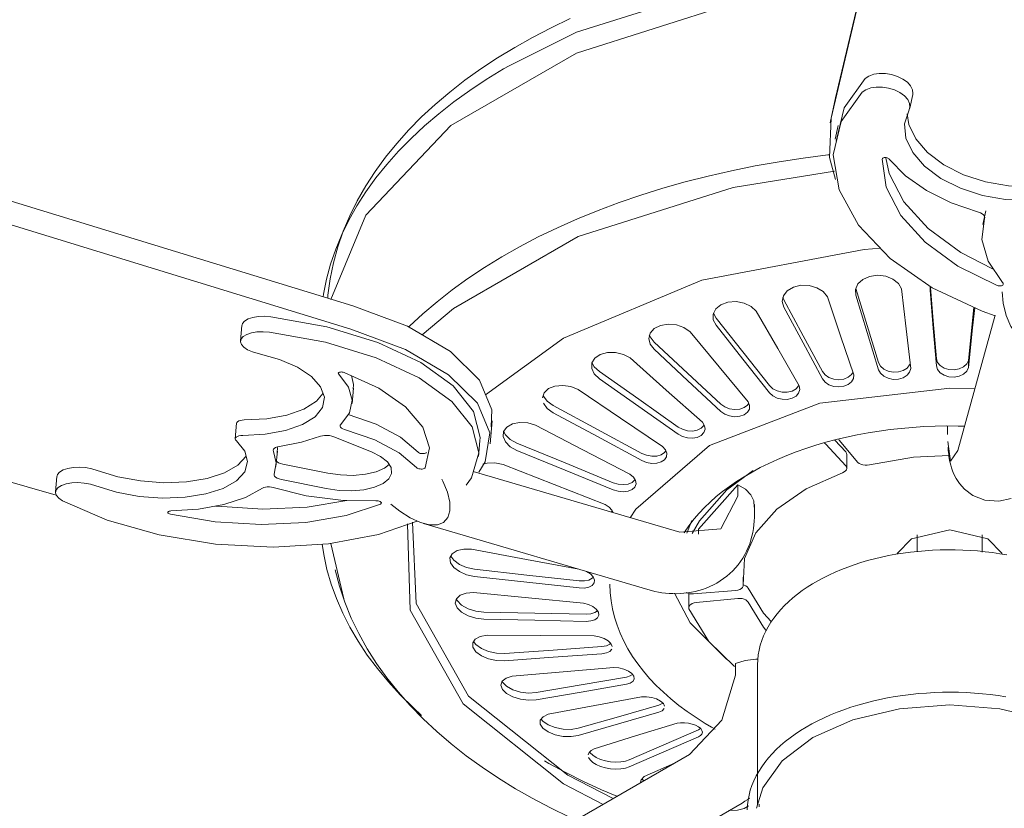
# Model space of a CAD drawing. Header units: millimetres. Extents: x 5734 to 11018, y -2931 to 7544.
# Tile 3 of 17: x 8014 to 8242, y -2612 to -2429. Entities that reach past the tile are written whole.
import ezdxf

# ---------------------------------------------------------------- set-up
doc = ezdxf.new("R2010")
doc.units = ezdxf.units.MM
doc.layers.add('E-LITE-EQPM', color=7, linetype='Continuous', lineweight=20)

# ---------------------------------------------------------------- blocks, each defined once
blk = doc.blocks.new('33710 - 33710 ALOHA Brown ceiling fan-522277-00 Isometrico PDF')
at = {"layer": 'E-LITE-EQPM', "color": 251, "lineweight": 9, "true_color": 0x636466}
for p, q in [((2371.63, -2447.5), (2431.63, -2191.27)), ((2430.61, -2196), (2370.6, -2452.23)), ((1867.61, -2375.32), (2259.95, -2495.67)), ((2259.48, -2501.03), (1867.13, -2380.68)), ((1805.78, -2430.75), (2191.34, -2539.44)), ((2370.6, -2452.23), (2371.63, -2447.5)), ((2371.37, -2448.58), (2371.63, -2447.5)), ((2388.78, -2449.92), (2389.47, -2446.77)), ((2371.37, -2448.56), (2370.34, -2453.29)), ((2372.21, -2453.92), (2371.52, -2457.08)), ((2406.39, -2473.66), (2405.7, -2476.82)), ((2393.46, -2492), (2393.52, -2491.18)), ((2359.66, -2494.27), (2359.4, -2493.64)), ((2343.98, -2498.48), (2343.36, -2497.35)), ((2399.89, -2529.14), (2408.49, -2497.79)), ((2234.29, -2500.21), (2233.98, -2503.78)), ((2402.38, -2509.95), (2402.38, -2508.29)), ((2259.76, -2518.25), (2260.07, -2514.67)), ((2233.08, -2522.82), (2232.77, -2526.4)), ((2291.7, -2527.6), (2292.17, -2522.24)), ((2397.54, -2523.42), (2397.54, -2525.45)), ((2264.24, -2529.44), (2255.56, -2525.93)), ((2289.04, -2530.49), (2289.36, -2526.92)), ((2369.34, -2527.7), (2369.08, -2527.47)), ((2373.95, -2532.71), (2369.34, -2527.7)), ((2371.44, -2526.72), (2373.95, -2529.45)), ((2372.33, -2526.52), (2372.48, -2526.77)), ((2372.48, -2526.77), (2376.8, -2531.87)), ((2242.17, -2532.83), (2242.49, -2529.25)), ((2242.51, -2528.41), (2242.44, -2529.64)), ((2374.19, -2533.27), (2374.19, -2530)), ((2243.73, -2532.27), (2254.13, -2534.37)), ((2287.82, -2533.99), (2335.62, -2548.05)), ((2191.48, -2535.15), (2191.16, -2538.72)), ((2253.81, -2537.95), (2243.42, -2535.84)), ((2348.99, -2537.04), (2339.91, -2547.33)), ((2348.99, -2539.73), (2348.99, -2537.04)), ((2352.84, -2544.34), (2352.84, -2541.66)), ((2319.98, -2543.06), (2319.72, -2543.37)), ((2276.29, -2546.05), (2328.2, -2561.32)), ((2337.22, -2548.23), (2338.35, -2545.36)), ((2339.91, -2547.33), (2339.91, -2548.53)), ((2257.88, -2563.46), (2254.84, -2550.63)), ((2390.52, -2548.63), (2390.52, -2552.56)), ((2405.51, -2552.65), (2405.51, -2548.63)), ((2406.85, -2549.58), (2410.14, -2552.94)), ((2350.27, -2560.37), (2350.27, -2558.43)), ((2338.78, -2562.33), (2348.51, -2561.54)), ((2337.65, -2562.23), (2337.65, -2562.22)), ((2337.65, -2562.23), (2337.65, -2565.5)), ((2349.01, -2563.36), (2339.33, -2564.34)), ((2348.43, -2581.1), (2348.43, -2578.41)), ((2353.58, -2578.71), (2353.58, -2611.02)), ((2340.36, -2593.47), (2339.87, -2593.75)), ((2343.78, -2593.63), (2342.88, -2593.13)), ((2298.7, -2622.06), (2337.83, -2599.47)), ((2327.37, -2604.59), (2334.35, -2601.47)), ((2320.17, -2609.68), (2309.67, -2604.27)), ((2317.82, -2611.04), (2308.68, -2606.26)), ((2308.15, -2634.89), (2350, -2610.73)), ((2353.93, -2611.02), (2353.93, -2611.59))]:
    blk.add_line(p, q, dxfattribs=at)
for points in [[(2254.13, -2493.88, 0), (2254.18, -2493.15, 0), (2254.69, -2489.4, 0), (2255.45, -2485.69, 0), (2256.47, -2482.01, 0), (2257.74, -2478.38, 0), (2259.24, -2474.81, 0), (2260.98, -2471.31, 0), (2262.94, -2467.87, 0), (2265.12, -2464.52, 0), (2267.5, -2461.24, 0), (2270.1, -2458.05, 0), (2272.89, -2454.94, 0), (2275.87, -2451.93, 0), (2279.03, -2449.01, 0), (2282.37, -2446.18, 0), (2285.89, -2443.44, 0), (2289.57, -2440.81, 0), (2293.41, -2438.27, 0), (2297.4, -2435.84, 0), (2301.54, -2433.51, 0), (2305.82, -2431.29, 0), (2310.24, -2429.18, 0)], [(2296.11, -2440.07, 0), (2311.65, -2432.3, 0), (2347.65, -2420.95, 0), (2378.81, -2416.44, 0)], [(2254.86, -2494.18, 0), (2262.99, -2474.66, 0), (2282.65, -2453.88, 0), (2311.65, -2437.13, 0), (2347.65, -2425.78, 0), (2377.65, -2421.37, 0)], [(2311.51, -2432.37, 0), (2311.71, -2432.28, 0)], [(2253.11, -2493.57, 0), (2253.19, -2492.97, 0), (2253.89, -2489.47, 0), (2254.82, -2485.99, 0), (2256, -2482.55, 0), (2257.41, -2479.14, 0), (2259.05, -2475.79, 0), (2260.91, -2472.48, 0), (2262.99, -2469.23, 0), (2265.29, -2466.05, 0), (2267.8, -2462.93, 0), (2270.51, -2459.88, 0), (2273.43, -2456.9, 0), (2276.54, -2454, 0), (2279.84, -2451.19, 0), (2283.32, -2448.45, 0), (2286.98, -2445.81, 0), (2290.81, -2443.26, 0), (2294.81, -2440.81, 0), (2296.11, -2440.07, 0)], [(2371.77, -2457.51, 0), (2373.59, -2449.82, 0), (2378.49, -2443.06, 0)], [(2378.49, -2443.06, 0), (2379.33, -2442.47, 0), (2380.43, -2442.05, 0), (2381.72, -2441.85, 0), (2383.13, -2441.86, 0), (2384.57, -2442.09, 0), (2385.95, -2442.53, 0), (2387.2, -2443.15, 0), (2388.23, -2443.9, 0), (2388.98, -2444.75, 0), (2389.42, -2445.65, 0), (2389.51, -2446.53, 0), (2389.47, -2446.76, 0)], [(2377.8, -2446.21, 0), (2378.64, -2445.62, 0), (2379.74, -2445.21, 0), (2381.04, -2445, 0), (2382.45, -2445.02, 0), (2383.88, -2445.25, 0), (2385.27, -2445.68, 0), (2386.51, -2446.3, 0), (2387.54, -2447.05, 0), (2388.3, -2447.91, 0), (2388.73, -2448.8, 0), (2388.82, -2449.69, 0), (2388.56, -2450.51, 0)], [(2377.8, -2446.21, 0), (2372.9, -2452.98, 0), (2371.08, -2460.67, 0), (2372.45, -2468.83, 0), (2376.92, -2477, 0), (2384.23, -2484.7, 0), (2393.96, -2491.46, 0), (2405.53, -2496.91, 0), (2408.55, -2497.99, 0)], [(2388.56, -2450.51, 0), (2387.57, -2453.56, 0), (2387.88, -2456.84, 0), (2389.45, -2460.16, 0), (2392.2, -2463.32, 0), (2395.97, -2466.14, 0), (2400.53, -2468.45, 0), (2405.63, -2470.12, 0), (2410.95, -2471.05, 0), (2416.18, -2471.18, 0), (2421.03, -2470.51, 0), (2425.21, -2469.07, 0)], [(2370.6, -2452.23, 0), (2370.17, -2461.35, 0), (2371.57, -2466.41, 0)], [(2388.21, -2451.19, 0), (2388.56, -2453.69, 0), (2390.14, -2457.01, 0), (2392.89, -2460.17, 0), (2396.66, -2462.99, 0), (2401.22, -2465.3, 0), (2406.31, -2466.97, 0), (2411.63, -2467.89, 0), (2416.87, -2468.03, 0), (2421.72, -2467.35, 0), (2425.89, -2465.92, 0)], [(2272.88, -2500.55, 0), (2273.05, -2500.37, 0), (2276.14, -2497.49, 0), (2279.43, -2494.69, 0), (2282.9, -2491.96, 0), (2286.55, -2489.33, 0), (2290.38, -2486.78, 0), (2294.38, -2484.33, 0), (2298.53, -2481.97, 0), (2302.85, -2479.71, 0), (2307.32, -2477.56, 0), (2311.92, -2475.51, 0), (2316.67, -2473.57, 0), (2321.54, -2471.74, 0), (2326.53, -2470.03, 0), (2331.63, -2468.44, 0), (2336.84, -2466.96, 0), (2342.14, -2465.61, 0), (2347.53, -2464.38, 0), (2353, -2463.27, 0), (2358.54, -2462.3, 0), (2364.14, -2461.45, 0), (2369.8, -2460.73, 0), (2370.2, -2460.69, 0)], [(2382.42, -2461.7, 0), (2382.46, -2461.57, 0), (2382.55, -2461.46, 0), (2382.69, -2461.38, 0), (2382.87, -2461.32, 0), (2383.08, -2461.3, 0), (2383.3, -2461.32, 0), (2383.52, -2461.37, 0), (2383.72, -2461.46, 0), (2383.9, -2461.57, 0), (2384.03, -2461.69, 0)], [(2408.98, -2490.93, 0), (2399.91, -2486.43, 0), (2392.34, -2480.93, 0), (2386.72, -2474.74, 0), (2383.35, -2468.21, 0), (2382.42, -2461.7, 0)], [(2383.21, -2461.37, 0), (2384.03, -2465.05, 0), (2387.4, -2471.59, 0), (2393.03, -2477.78, 0), (2400.59, -2483.28, 0), (2407.92, -2487.05, 0)], [(2384.03, -2461.69, 0), (2387.8, -2465.55, 0), (2392.65, -2468.98, 0), (2398.37, -2471.83, 0), (2404.68, -2473.97, 0)], [(2275.95, -2502.38, 0), (2283.2, -2496.24, 0), (2312.07, -2479.57, 0), (2347.9, -2468.28, 0), (2371.35, -2464.5, 0)], [(2404.68, -2473.97, 0), (2405.12, -2474.13, 0), (2405.51, -2474.35, 0), (2405.82, -2474.61, 0), (2406.03, -2474.89, 0), (2406.11, -2475.19, 0), (2406.08, -2475.47, 0)], [(2410.24, -2490.22, 0), (2406.9, -2485.3, 0), (2405.48, -2480.28, 0), (2406.08, -2475.47, 0)], [(2290.66, -2516.23, 0), (2308.68, -2503.1, 0), (2340.66, -2489.69, 0), (2378.25, -2482.64, 0), (2382.08, -2482.32, 0)], [(2376.29, -2493.2, 0), (2376.21, -2491.85, 0), (2376.76, -2490.58, 0), (2377.9, -2489.53, 0), (2379.49, -2488.83, 0), (2381.33, -2488.58, 0), (2383.2, -2488.79, 0), (2384.87, -2489.45, 0), (2386.13, -2490.48, 0), (2386.84, -2491.73, 0)], [(2359.66, -2495.93, 0), (2359.29, -2494.61, 0), (2359.55, -2493.3, 0), (2360.44, -2492.16, 0), (2361.85, -2491.32, 0), (2363.61, -2490.9, 0), (2365.5, -2490.95, 0), (2367.28, -2491.45, 0), (2368.74, -2492.35, 0), (2369.71, -2493.53, 0)], [(2394.95, -2507.9, 0), (2394.21, -2499.12, 0), (2393.55, -2491.41, 0)], [(2410.24, -2490.22, 0), (2410.35, -2490.38, 0), (2410.39, -2490.54, 0), (2410.37, -2490.69, 0), (2410.29, -2490.83, 0), (2410.15, -2490.94, 0), (2409.96, -2491.01, 0), (2409.73, -2491.05, 0), (2409.48, -2491.05, 0), (2409.22, -2491.01, 0), (2408.98, -2490.93, 0)], [(2369.71, -2493.53, 0), (2372.76, -2502.56, 0), (2375.81, -2511.58, 0)], [(2381.56, -2510.45, 0), (2378.93, -2501.82, 0), (2376.29, -2493.2, 0)], [(2381.56, -2508.79, 0), (2378.93, -2500.16, 0), (2376.32, -2491.61, 0)], [(2386.84, -2491.73, 0), (2387.92, -2500.95, 0), (2388.99, -2510.16, 0)], [(2394.95, -2509.56, 0), (2394.21, -2500.78, 0), (2393.46, -2492, 0)], [(2427.73, -2498.93, 0), (2427.45, -2499.39, 0), (2425.74, -2501.65, 0), (2423.8, -2503.38, 0), (2421.7, -2504.52, 0), (2419.54, -2505, 0), (2417.42, -2504.8, 0), (2415.43, -2503.94, 0), (2413.66, -2502.46, 0), (2412.18, -2500.41, 0), (2411.07, -2497.89, 0), (2410.37, -2495.01, 0), (2410.12, -2492.43, 0)], [(2259.95, -2495.67, 0), (2272.59, -2500.38, 0), (2282.58, -2506.23, 0), (2289.24, -2512.82, 0), (2292.12, -2519.7, 0), (2291.94, -2523.69, 0)], [(2343.98, -2500.14, 0), (2343.32, -2498.86, 0), (2343.29, -2497.54, 0), (2343.91, -2496.33, 0), (2345.1, -2495.38, 0), (2346.73, -2494.8, 0), (2348.59, -2494.68, 0), (2350.44, -2495.02, 0), (2352.07, -2495.77, 0), (2353.28, -2496.85, 0)], [(2368.58, -2510.88, 0), (2364.12, -2502.58, 0), (2359.66, -2494.27, 0)], [(2368.58, -2512.54, 0), (2364.12, -2504.24, 0), (2359.66, -2495.93, 0)], [(2403.63, -2496.01, 0), (2403.32, -2499.07, 0), (2402.38, -2508.29, 0)], [(2403.79, -2496.09, 0), (2403.32, -2500.73, 0), (2402.38, -2509.95, 0)], [(2234.29, -2500.38, 0), (2234.43, -2499.74, 0), (2234.92, -2499.17, 0), (2235.73, -2498.69, 0), (2236.81, -2498.33, 0), (2238.09, -2498.11, 0), (2239.51, -2498.05, 0), (2240.96, -2498.16, 0)], [(2240.96, -2498.16, 0), (2253.9, -2500.51, 0), (2265.7, -2504.11, 0), (2275.65, -2508.77, 0), (2283.18, -2514.2, 0), (2287.85, -2520.09, 0), (2289.4, -2526.09, 0), (2289.35, -2526.91, 0)], [(2353.28, -2496.85, 0), (2358.23, -2505.52, 0), (2363.19, -2514.18, 0)], [(2329.63, -2505.71, 0), (2328.71, -2504.51, 0), (2328.39, -2503.2, 0), (2328.72, -2501.95, 0), (2329.67, -2500.9, 0), (2331.12, -2500.18, 0), (2332.91, -2499.89, 0), (2334.79, -2500.06, 0), (2336.54, -2500.66, 0), (2337.96, -2501.63, 0)], [(2356.32, -2514.12, 0), (2350.15, -2506.3, 0), (2343.98, -2498.48, 0)], [(2356.32, -2515.78, 0), (2350.15, -2507.96, 0), (2343.98, -2500.14, 0)], [(2240.65, -2501.73, 0), (2239.19, -2501.63, 0), (2237.78, -2501.69, 0), (2236.49, -2501.9, 0), (2235.42, -2502.26, 0), (2234.61, -2502.74, 0), (2234.12, -2503.32, 0), (2233.98, -2503.95, 0), (2234.19, -2504.61, 0), (2234.75, -2505.25, 0), (2235.62, -2505.83, 0), (2236.75, -2506.32, 0), (2238.06, -2506.69, 0)], [(2286.18, -2537.18, 0), (2287.4, -2535.43, 0), (2289.08, -2529.67, 0), (2287.54, -2523.66, 0), (2282.87, -2517.77, 0), (2275.33, -2512.34, 0), (2265.38, -2507.69, 0), (2253.59, -2504.08, 0), (2240.65, -2501.73, 0)], [(2289.11, -2534.12, 0), (2290.54, -2531.76, 0), (2291.64, -2525.06, 0), (2288.77, -2518.18, 0), (2282.11, -2511.59, 0), (2272.12, -2505.74, 0), (2259.48, -2501.03, 0)], [(2329.63, -2504.05, 0), (2328.71, -2502.85, 0), (2328.53, -2502.41, 0)], [(2337.96, -2501.63, 0), (2344.69, -2509.76, 0), (2351.42, -2517.89, 0)], [(2345.09, -2518.43, 0), (2337.36, -2511.24, 0), (2329.63, -2504.05, 0)], [(2238.06, -2506.69, 0), (2242.95, -2508.05, 0), (2247.13, -2509.86, 0), (2250.38, -2512.01, 0), (2252.5, -2514.37, 0), (2253.37, -2516.8, 0), (2252.92, -2519.16, 0), (2251.2, -2521.31, 0), (2248.31, -2523.13, 0), (2244.4, -2524.51, 0), (2239.71, -2525.36, 0), (2234.52, -2525.65, 0)], [(2316.97, -2512.51, 0), (2315.8, -2511.4, 0), (2315.2, -2510.14, 0), (2315.24, -2508.87, 0), (2315.92, -2507.75, 0), (2317.17, -2506.91, 0), (2318.83, -2506.46, 0), (2320.69, -2506.46, 0), (2322.53, -2506.9, 0), (2324.12, -2507.72, 0)], [(2345.09, -2520.09, 0), (2337.36, -2512.9, 0), (2329.63, -2505.71, 0)], [(2316.97, -2510.85, 0), (2315.8, -2509.74, 0), (2315.27, -2508.74, 0)], [(2324.12, -2507.72, 0), (2332.46, -2515.17, 0), (2340.81, -2522.61, 0)], [(2388.89, -2508.98, 0), (2388.74, -2509.34, 0), (2388.14, -2510.07, 0), (2387.25, -2510.63, 0), (2386.14, -2510.95, 0), (2384.94, -2511, 0), (2383.77, -2510.77, 0), (2382.76, -2510.28, 0), (2382, -2509.6, 0), (2381.56, -2508.79, 0)], [(2402.38, -2508.29, 0), (2401.96, -2509.1, 0), (2401.21, -2509.77, 0), (2400.2, -2510.24, 0), (2399.03, -2510.46, 0), (2397.83, -2510.39, 0), (2396.72, -2510.06, 0), (2395.82, -2509.49, 0), (2395.21, -2508.74, 0), (2394.95, -2507.9, 0)], [(2402.38, -2509.95, 0), (2401.96, -2510.76, 0), (2401.21, -2511.43, 0), (2400.2, -2511.9, 0), (2399.03, -2512.12, 0), (2397.83, -2512.05, 0), (2396.72, -2511.72, 0), (2395.82, -2511.15, 0), (2395.21, -2510.4, 0), (2394.95, -2509.56, 0)], [(2257.94, -2511.07, 0), (2257.74, -2511.01, 0), (2257.52, -2510.97, 0), (2257.29, -2510.96, 0), (2257.08, -2510.98, 0), (2256.89, -2511.02, 0), (2256.74, -2511.08, 0), (2256.64, -2511.17, 0), (2256.59, -2511.26, 0), (2256.61, -2511.36, 0), (2256.68, -2511.46, 0)], [(2256.68, -2511.46, 0), (2258.93, -2514.44, 0), (2259.78, -2517.47, 0), (2259.17, -2520.4, 0), (2257.14, -2523.11, 0)], [(2257.94, -2511.07, 0), (2265.99, -2514.73, 0), (2272.17, -2519.03, 0), (2276.14, -2523.7, 0), (2277.66, -2528.5, 0), (2276.66, -2533.14, 0)], [(2259.65, -2511.78, 0), (2260.09, -2513.89, 0), (2260.04, -2514.94, 0)], [(2335.17, -2523.7, 0), (2326.07, -2517.28, 0), (2316.97, -2510.85, 0)], [(2375.66, -2511.02, 0), (2375.32, -2511.56, 0), (2374.56, -2512.19, 0), (2373.54, -2512.61, 0), (2372.37, -2512.76, 0), (2371.18, -2512.64, 0), (2370.08, -2512.25, 0), (2369.18, -2511.64, 0), (2368.58, -2510.88, 0)], [(2375.81, -2511.58, 0), (2375.75, -2512.43, 0), (2375.32, -2513.22, 0), (2374.56, -2513.85, 0), (2373.54, -2514.27, 0), (2372.37, -2514.42, 0), (2371.18, -2514.29, 0), (2370.08, -2513.91, 0), (2369.18, -2513.3, 0), (2368.58, -2512.54, 0)], [(2388.99, -2510.16, 0), (2388.74, -2511, 0), (2388.14, -2511.73, 0), (2387.25, -2512.29, 0), (2386.14, -2512.61, 0), (2384.94, -2512.66, 0), (2383.77, -2512.42, 0), (2382.76, -2511.94, 0), (2382, -2511.26, 0), (2381.56, -2510.45, 0)], [(2303.81, -2516.93, 0), (2304.2, -2515.75, 0), (2305.21, -2514.81, 0), (2306.71, -2514.22, 0), (2308.51, -2514.05, 0), (2310.38, -2514.32, 0), (2312.1, -2515, 0)], [(2335.17, -2525.36, 0), (2326.07, -2518.94, 0), (2316.97, -2512.51, 0)], [(2363.06, -2514.18, 0), (2362.46, -2514.88, 0), (2361.55, -2515.38, 0), (2360.44, -2515.64, 0), (2359.24, -2515.62, 0), (2358.08, -2515.34, 0), (2357.08, -2514.82, 0), (2356.32, -2514.12, 0)], [(2363.19, -2514.18, 0), (2363.31, -2515.03, 0), (2363.06, -2515.84, 0), (2362.46, -2516.54, 0), (2361.55, -2517.04, 0), (2360.44, -2517.3, 0), (2359.24, -2517.28, 0), (2358.08, -2517, 0), (2357.08, -2516.48, 0), (2356.32, -2515.78, 0)], [(2234.84, -2522.07, 0), (2240.03, -2521.79, 0), (2244.71, -2520.93, 0), (2248.62, -2519.55, 0), (2251.52, -2517.74, 0), (2253.1, -2515.86, 0)], [(2306.31, -2518.72, 0), (2304.94, -2517.72, 0), (2304.06, -2516.53, 0)], [(2312.1, -2515, 0), (2321.85, -2521.62, 0), (2331.61, -2528.24, 0)], [(2324.09, -2544.68, 0), (2325.41, -2542.72, 0), (2342.44, -2528, 0), (2367.94, -2518.17, 0), (2398.02, -2514.71, 0), (2403.79, -2514.83, 0)], [(2306.31, -2520.38, 0), (2304.94, -2519.38, 0), (2304.06, -2518.19, 0)], [(2326.81, -2529.8, 0), (2316.56, -2524.26, 0), (2306.31, -2518.72, 0)], [(2351.42, -2517.89, 0), (2351.73, -2518.71, 0), (2351.67, -2519.54, 0), (2351.23, -2520.29, 0), (2350.46, -2520.87, 0), (2349.44, -2521.22, 0), (2348.27, -2521.31, 0), (2347.08, -2521.13, 0), (2345.98, -2520.71, 0), (2345.09, -2520.09, 0)], [(2351.56, -2518.15, 0), (2351.23, -2518.63, 0), (2350.46, -2519.21, 0), (2349.44, -2519.56, 0), (2348.27, -2519.65, 0), (2347.08, -2519.47, 0), (2345.98, -2519.05, 0), (2345.09, -2518.43, 0)], [(2258.88, -2520.81, 0), (2265.33, -2523.06, 0), (2270.99, -2526.07, 0), (2275.03, -2529.51, 0)], [(2326.81, -2531.46, 0), (2316.56, -2525.92, 0), (2306.31, -2520.38, 0)], [(2233.08, -2522.87, 0), (2233.14, -2522.66, 0), (2233.3, -2522.46, 0), (2233.57, -2522.3, 0), (2233.93, -2522.17, 0), (2234.36, -2522.1, 0), (2234.84, -2522.07, 0)], [(2257.14, -2523.11, 0), (2257, -2523.3, 0), (2256.99, -2523.51, 0), (2257.1, -2523.73, 0), (2257.33, -2523.93, 0), (2257.66, -2524.11, 0), (2258.06, -2524.25, 0)], [(2297.92, -2529.11, 0), (2296.37, -2528.25, 0), (2295.25, -2527.14, 0), (2294.7, -2525.92, 0), (2294.81, -2524.72, 0), (2295.55, -2523.7, 0), (2296.85, -2522.98, 0), (2298.54, -2522.66, 0), (2300.4, -2522.76, 0), (2302.21, -2523.27, 0)], [(2302.21, -2523.27, 0), (2313.13, -2528.95, 0), (2324.05, -2534.63, 0)], [(2340.81, -2522.61, 0), (2341.29, -2523.4, 0), (2341.42, -2524.23, 0), (2341.16, -2525, 0), (2340.54, -2525.65, 0), (2339.63, -2526.09, 0), (2338.52, -2526.28, 0), (2337.33, -2526.22, 0), (2336.18, -2525.89, 0), (2335.17, -2525.36, 0)], [(2341.16, -2523.34, 0), (2340.54, -2523.99, 0), (2339.63, -2524.43, 0), (2338.52, -2524.62, 0), (2337.33, -2524.56, 0), (2336.18, -2524.23, 0), (2335.17, -2523.7, 0)], [(2336.62, -2548.16, 0), (2336.98, -2547.58, 0), (2337.91, -2546.24, 0), (2338.94, -2544.91, 0), (2340.06, -2543.6, 0), (2341.28, -2542.31, 0), (2342.59, -2541.05, 0), (2343.99, -2539.81, 0), (2345.48, -2538.61, 0), (2347.06, -2537.43, 0), (2348.73, -2536.29, 0), (2350.47, -2535.19, 0), (2352.3, -2534.12, 0), (2354.2, -2533.1, 0), (2356.17, -2532.12, 0), (2358.21, -2531.18, 0), (2360.32, -2530.29, 0), (2362.49, -2529.45, 0), (2364.72, -2528.66, 0), (2367.01, -2527.92, 0), (2369.35, -2527.23, 0), (2371.73, -2526.6, 0), (2374.16, -2526.02, 0), (2376.63, -2525.5, 0), (2379.14, -2525.04, 0), (2381.67, -2524.63, 0), (2384.23, -2524.28, 0), (2386.82, -2524, 0), (2389.42, -2523.77, 0), (2392.04, -2523.6, 0), (2394.67, -2523.49, 0), (2397.3, -2523.44, 0), (2399.94, -2523.46, 0), (2401.44, -2523.5, 0)], [(2234.52, -2525.65, 0), (2234.05, -2525.67, 0), (2233.62, -2525.75, 0), (2233.26, -2525.87, 0), (2232.99, -2526.03, 0), (2232.82, -2526.23, 0), (2232.77, -2526.44, 0), (2232.83, -2526.66, 0), (2233.01, -2526.88, 0)], [(2255.56, -2525.93, 0), (2255.07, -2525.78, 0), (2254.53, -2525.67, 0), (2253.98, -2525.62, 0), (2253.43, -2525.63, 0), (2252.92, -2525.7, 0), (2252.49, -2525.83, 0)], [(2274.71, -2533.08, 0), (2270.68, -2529.64, 0), (2265.01, -2526.64, 0), (2258.06, -2524.25, 0)], [(2297.92, -2527.45, 0), (2296.37, -2526.59, 0), (2295.25, -2525.48, 0), (2294.8, -2524.64, 0)], [(2200.52, -2537.32, 0), (2205.28, -2538.79, 0), (2210.5, -2539.75, 0), (2215.9, -2540.15, 0), (2221.14, -2539.96, 0), (2225.92, -2539.19, 0), (2229.97, -2537.89, 0), (2233.04, -2536.13, 0), (2234.95, -2534.03, 0), (2235.6, -2531.69, 0), (2234.94, -2529.26, 0), (2233.01, -2526.88, 0)], [(2242.98, -2528.19, 0), (2248.04, -2527.22, 0), (2252.49, -2525.83, 0)], [(2320.2, -2536.58, 0), (2309.06, -2532.02, 0), (2297.92, -2527.45, 0)], [(2397.57, -2527.05, 0), (2398.23, -2531.6, 0), (2399.89, -2529.14, 0)], [(2241.57, -2529.34, 0), (2241.52, -2529.09, 0), (2241.6, -2528.85, 0), (2241.79, -2528.63, 0), (2242.1, -2528.44, 0), (2242.5, -2528.29, 0), (2242.98, -2528.19, 0)], [(2241.57, -2529.34, 0), (2242.19, -2531.99, 0), (2241.78, -2534.57, 0)], [(2264.24, -2529.44, 0), (2266.38, -2530.52, 0), (2267.94, -2531.76, 0), (2268.8, -2533.09, 0), (2268.93, -2534.43, 0), (2268.3, -2535.68, 0), (2266.96, -2536.77, 0), (2265, -2537.63, 0), (2262.53, -2538.21, 0), (2259.73, -2538.46, 0), (2256.76, -2538.37, 0), (2253.81, -2537.95, 0)], [(2275.03, -2529.51, 0), (2275.16, -2529.62, 0), (2275.34, -2529.71, 0), (2275.56, -2529.79, 0), (2275.81, -2529.84, 0), (2276.07, -2529.86, 0), (2276.32, -2529.85, 0), (2276.55, -2529.82, 0), (2276.74, -2529.75, 0), (2276.89, -2529.67, 0), (2276.97, -2529.57, 0)], [(2320.2, -2538.24, 0), (2309.06, -2533.68, 0), (2297.92, -2529.11, 0)], [(2331.61, -2528.24, 0), (2332.26, -2528.98, 0), (2332.56, -2529.78, 0), (2332.49, -2530.57, 0), (2332.05, -2531.27, 0), (2331.27, -2531.79, 0), (2330.25, -2532.08, 0), (2329.08, -2532.12, 0), (2327.9, -2531.9, 0), (2326.81, -2531.46, 0)], [(2332.37, -2529.18, 0), (2332.05, -2529.61, 0), (2331.27, -2530.13, 0), (2330.25, -2530.42, 0), (2329.08, -2530.46, 0), (2327.9, -2530.24, 0), (2326.81, -2529.8, 0)], [(2373.95, -2529.45, 0), (2374.13, -2529.72, 0), (2374.19, -2530.02, 0)], [(2379.44, -2532.44, 0), (2389.62, -2530.71, 0), (2397.91, -2530.28, 0)], [(2412.26, -2540.26, 0), (2409.38, -2540.89, 0), (2406.17, -2540.63, 0), (2403.4, -2539.53, 0), (2401.47, -2538.1, 0), (2400.25, -2536.74, 0), (2399.48, -2535.59, 0), (2398.98, -2534.63, 0), (2398.65, -2533.83, 0), (2398.41, -2533.13, 0), (2398.24, -2532.52, 0), (2398.1, -2531.96, 0), (2397.99, -2531.45, 0), (2397.91, -2530.96, 0), (2397.84, -2530.48, 0), (2397.78, -2530.02, 0), (2397.73, -2529.57, 0), (2397.68, -2529.11, 0), (2397.65, -2528.66, 0), (2397.62, -2528.33, 0)], [(2200.84, -2533.75, 0), (2205.59, -2535.22, 0), (2210.82, -2536.18, 0), (2216.21, -2536.58, 0), (2221.45, -2536.38, 0), (2226.24, -2535.62, 0), (2230.28, -2534.32, 0), (2233.35, -2532.56, 0), (2235.26, -2530.46, 0)], [(2242.22, -2531.54, 0), (2242.42, -2531.73, 0), (2242.77, -2531.95, 0), (2243.22, -2532.13, 0), (2243.73, -2532.27, 0)], [(2254.13, -2534.37, 0), (2257.07, -2534.8, 0), (2260.04, -2534.88, 0), (2262.85, -2534.63, 0), (2265.31, -2534.06, 0), (2267.28, -2533.2, 0), (2268.38, -2532.36, 0)], [(2290, -2532.32, 0), (2291.02, -2532.06, 0), (2292.83, -2531.99, 0), (2294.69, -2532.34, 0)], [(2294.69, -2532.34, 0), (2306.5, -2536.98, 0), (2318.32, -2541.62, 0)], [(2376.8, -2531.87, 0), (2377.09, -2532.12, 0), (2377.47, -2532.32, 0), (2377.92, -2532.46, 0), (2378.42, -2532.53, 0), (2378.94, -2532.52, 0), (2379.44, -2532.44, 0)], [(2191.47, -2535.32, 0), (2191.61, -2534.69, 0), (2192.1, -2534.11, 0), (2192.91, -2533.63, 0), (2193.99, -2533.27, 0), (2195.27, -2533.05, 0), (2196.68, -2532.99, 0), (2198.14, -2533.1, 0), (2199.55, -2533.35, 0), (2200.84, -2533.75, 0)], [(2243.42, -2535.84, 0), (2242.9, -2535.71, 0), (2242.46, -2535.52, 0), (2242.1, -2535.31, 0), (2241.87, -2535.06, 0), (2241.75, -2534.81, 0), (2241.78, -2534.57, 0)], [(2276.66, -2533.14, 0), (2276.57, -2533.24, 0), (2276.43, -2533.33, 0), (2276.23, -2533.39, 0), (2276, -2533.43, 0), (2275.75, -2533.43, 0), (2275.49, -2533.41, 0), (2275.24, -2533.36, 0), (2275.02, -2533.28, 0), (2274.84, -2533.19, 0), (2274.71, -2533.08, 0)], [(2324.05, -2534.63, 0), (2324.85, -2535.3, 0), (2325.33, -2536.07, 0), (2325.45, -2536.86, 0), (2325.18, -2537.59, 0), (2324.56, -2538.17, 0), (2323.65, -2538.55, 0), (2322.54, -2538.69, 0), (2321.35, -2538.58, 0), (2320.2, -2538.24, 0)], [(2352.54, -2533.78, 0), (2346.45, -2538.26, 0), (2340.13, -2545.43, 0), (2338.48, -2548.35, 0)], [(2350.26, -2560.27, 0), (2350.55, -2554.14, 0), (2353.17, -2548.19, 0), (2357.99, -2542.73, 0), (2364.78, -2538.01, 0), (2373.2, -2534.28, 0)], [(2373.2, -2534.28, 0), (2373.6, -2534.09, 0), (2373.91, -2533.85, 0), (2374.11, -2533.58, 0), (2374.19, -2533.29, 0), (2374.13, -2532.99, 0), (2373.95, -2532.71, 0)], [(2192.81, -2540.77, 0), (2191.93, -2540.19, 0), (2191.37, -2539.55, 0), (2191.16, -2538.9, 0), (2191.3, -2538.26, 0), (2191.79, -2537.68, 0), (2192.59, -2537.2, 0), (2193.67, -2536.84, 0), (2194.95, -2536.63, 0), (2196.37, -2536.57, 0), (2197.82, -2536.67, 0), (2199.24, -2536.93, 0), (2200.52, -2537.32, 0)], [(2280.55, -2535.74, 0), (2280.78, -2536.22, 0), (2281.82, -2538.76, 0), (2282.37, -2541.08, 0), (2282.41, -2543.08, 0), (2281.93, -2544.66, 0), (2280.95, -2545.77, 0), (2279.53, -2546.34, 0), (2277.71, -2546.36, 0), (2275.59, -2545.82, 0), (2273.25, -2544.75, 0), (2270.8, -2543.19, 0), (2268.76, -2541.57, 0)], [(2325.18, -2535.93, 0), (2324.56, -2536.51, 0), (2323.65, -2536.89, 0), (2322.54, -2537.03, 0), (2321.35, -2536.92, 0), (2320.2, -2536.58, 0)], [(2352.79, -2542.23, 0), (2352.73, -2540.77, 0), (2352.03, -2539.36, 0), (2350.76, -2538.09, 0), (2348.99, -2537.04, 0)], [(2217.87, -2543.13, 0), (2224.29, -2542.7, 0), (2230.14, -2541.65, 0), (2235.14, -2540, 0), (2239.06, -2537.85, 0)], [(2239.06, -2537.85, 0), (2239.35, -2537.7, 0), (2239.72, -2537.6, 0), (2240.16, -2537.55, 0), (2240.64, -2537.55, 0), (2241.11, -2537.61, 0), (2241.56, -2537.72, 0)], [(2265.29, -2540.77, 0), (2257.2, -2540.64, 0), (2249.12, -2539.6, 0), (2241.56, -2537.72, 0)], [(2192.81, -2540.77, 0), (2203.12, -2545.26, 0), (2215.16, -2548.67, 0), (2228.22, -2550.78, 0), (2241.55, -2551.49, 0), (2254.35, -2550.74, 0), (2265.89, -2548.59, 0), (2274.81, -2545.47, 0)], [(2266.32, -2541.58, 0), (2258.42, -2544.2, 0), (2249.07, -2545.79, 0), (2238.78, -2546.28, 0), (2228.14, -2545.62, 0), (2217.75, -2543.86, 0)], [(2228.19, -2542.01, 0), (2228.46, -2542.05, 0), (2239.1, -2542.7, 0), (2249.38, -2542.22, 0), (2258.54, -2540.67, 0)], [(2265.29, -2540.77, 0), (2265.55, -2540.77, 0), (2265.81, -2540.8, 0), (2266.05, -2540.87, 0), (2266.25, -2540.95, 0), (2266.42, -2541.05, 0), (2266.52, -2541.16, 0), (2266.57, -2541.28, 0), (2266.54, -2541.39, 0), (2266.46, -2541.5, 0), (2266.32, -2541.58, 0)], [(2318.32, -2541.62, 0), (2319.25, -2542.22, 0), (2319.89, -2542.94, 0), (2320.15, -2543.48, 0)], [(2335.62, -2548.05, 0), (2345.07, -2547.24, 0), (2348.99, -2539.73, 0)], [(2217.75, -2543.86, 0), (2217.55, -2543.8, 0), (2217.38, -2543.72, 0), (2217.26, -2543.63, 0), (2217.19, -2543.53, 0), (2217.17, -2543.43, 0), (2217.22, -2543.33, 0), (2217.32, -2543.25, 0), (2217.47, -2543.19, 0), (2217.66, -2543.14, 0), (2217.87, -2543.13, 0)], [(2308.68, -2606.26, 0), (2285.45, -2587.8, 0), (2273.23, -2566.09, 0), (2272.56, -2546.08, 0)], [(2309.67, -2604.27, 0), (2286.69, -2586.01, 0), (2274.61, -2564.54, 0), (2273.75, -2545.72, 0)], [(2328.2, -2561.32, 0), (2329, -2561.54, 0), (2329.81, -2561.74, 0), (2330.62, -2561.9, 0), (2331.45, -2562.04, 0), (2332.28, -2562.14, 0), (2333.12, -2562.22, 0), (2333.96, -2562.26, 0), (2334.82, -2562.27, 0), (2335.67, -2562.24, 0), (2336.53, -2562.18, 0), (2337.39, -2562.08, 0), (2338.26, -2561.94, 0), (2339.12, -2561.77, 0), (2339.98, -2561.55, 0), (2340.83, -2561.29, 0), (2341.68, -2560.98, 0), (2342.51, -2560.63, 0), (2343.34, -2560.24, 0), (2344.14, -2559.8, 0), (2344.93, -2559.32, 0), (2345.69, -2558.79, 0), (2346.43, -2558.22, 0), (2347.14, -2557.61, 0), (2347.82, -2556.96, 0), (2348.46, -2556.28, 0), (2349.06, -2555.56, 0), (2349.62, -2554.81, 0), (2350.14, -2554.03, 0), (2350.61, -2553.22, 0), (2351.04, -2552.4, 0), (2351.42, -2551.56, 0), (2351.75, -2550.7, 0), (2352.04, -2549.84, 0), (2352.28, -2548.97, 0), (2352.48, -2548.09, 0), (2352.63, -2547.21, 0), (2352.74, -2546.33, 0), (2352.81, -2545.45, 0), (2352.84, -2544.58, 0), (2352.84, -2544.34, 0)], [(2385.89, -2552.94, 0), (2389.18, -2549.58, 0), (2398.02, -2547.47, 0), (2406.85, -2549.58, 0)], [(2275.84, -2590.44, 0), (2273.87, -2588.64, 0), (2270.92, -2585.7, 0), (2268.17, -2582.7, 0), (2265.63, -2579.62, 0), (2263.3, -2576.49, 0), (2261.18, -2573.29, 0), (2259.29, -2570.05, 0), (2257.61, -2566.75, 0), (2256.17, -2563.42, 0), (2254.95, -2560.05, 0), (2253.96, -2556.64, 0), (2253.22, -2553.21, 0), (2252.86, -2550.83, 0)], [(2288.12, -2558.27, 0), (2286.27, -2557.89, 0), (2284.59, -2557.17, 0), (2283.29, -2556.2, 0), (2282.52, -2555.1, 0), (2282.4, -2553.99, 0), (2282.93, -2553.02, 0), (2284.05, -2552.3, 0), (2285.61, -2551.93, 0), (2287.42, -2551.94, 0)], [(2287.42, -2551.94, 0), (2300.14, -2554.33, 0), (2312.23, -2556.61, 0)], [(2353.58, -2578.71, 0), (2353.62, -2577.58, 0), (2353.74, -2576.45, 0), (2353.93, -2575.33, 0), (2354.2, -2574.22, 0), (2354.55, -2573.12, 0), (2354.97, -2572.04, 0), (2355.46, -2570.98, 0), (2356.02, -2569.93, 0), (2356.65, -2568.9, 0), (2357.34, -2567.9, 0), (2358.1, -2566.91, 0), (2358.92, -2565.96, 0), (2359.81, -2565.02, 0), (2360.75, -2564.12, 0), (2361.75, -2563.24, 0), (2362.8, -2562.39, 0), (2363.9, -2561.56, 0), (2365.06, -2560.77, 0), (2366.27, -2560.01, 0), (2367.52, -2559.28, 0), (2368.82, -2558.58, 0), (2370.17, -2557.91, 0), (2371.55, -2557.27, 0), (2372.98, -2556.67, 0), (2374.44, -2556.11, 0), (2375.94, -2555.57, 0), (2377.47, -2555.08, 0), (2379.03, -2554.62, 0), (2380.62, -2554.2, 0), (2382.24, -2553.81, 0), (2383.88, -2553.47, 0), (2385.54, -2553.16, 0), (2387.22, -2552.89, 0), (2388.91, -2552.66, 0), (2390.62, -2552.47, 0), (2392.34, -2552.32, 0), (2394.07, -2552.21, 0), (2395.81, -2552.14, 0), (2397.55, -2552.11, 0), (2399.29, -2552.11, 0), (2401.02, -2552.16, 0), (2402.76, -2552.25, 0), (2404.48, -2552.38, 0), (2406.2, -2552.55, 0), (2407.9, -2552.76, 0), (2409.59, -2553.01, 0), (2411.26, -2553.3, 0)], [(2288.12, -2556.61, 0), (2286.27, -2556.23, 0), (2284.59, -2555.51, 0), (2283.29, -2554.54, 0), (2282.59, -2553.58, 0)], [(2255.84, -2556.75, 0), (2256.85, -2560.53, 0), (2258.1, -2564.25, 0), (2259.6, -2567.91, 0), (2261.33, -2571.5, 0), (2263.29, -2575, 0), (2265.46, -2578.42, 0), (2267.85, -2581.76, 0), (2270.44, -2585, 0), (2273.22, -2588.15, 0), (2276.2, -2591.21, 0), (2279.35, -2594.16, 0), (2282.68, -2597.02, 0), (2286.17, -2599.78, 0), (2289.83, -2602.43, 0), (2293.64, -2604.98, 0), (2297.6, -2607.43, 0), (2298.97, -2608.23, 0)], [(2312.34, -2559.29, 0), (2300.23, -2557.95, 0), (2288.12, -2556.61, 0)], [(2313.77, -2557.04, 0), (2313.97, -2557.14, 0), (2314.9, -2557.71, 0), (2315.54, -2558.39, 0), (2315.84, -2559.11, 0), (2315.76, -2559.79, 0), (2315.3, -2560.36, 0), (2314.52, -2560.77, 0), (2313.5, -2560.97, 0), (2312.34, -2560.95, 0)], [(2312.34, -2560.95, 0), (2300.23, -2559.61, 0), (2288.12, -2558.27, 0)], [(2315.59, -2558.41, 0), (2315.3, -2558.7, 0), (2314.52, -2559.11, 0), (2313.5, -2559.31, 0), (2312.34, -2559.29, 0)], [(2290.24, -2568.18, 0), (2288.38, -2567.96, 0), (2286.6, -2567.4, 0), (2285.1, -2566.57, 0), (2284.07, -2565.54, 0), (2283.65, -2564.46, 0), (2283.9, -2563.45, 0), (2284.76, -2562.64, 0), (2286.14, -2562.14, 0), (2287.86, -2561.99, 0)], [(2287.86, -2561.99, 0), (2300.57, -2563.22, 0), (2313.27, -2564.46, 0)], [(2319.42, -2560.09, 0), (2319.49, -2562, 0), (2319.69, -2563.9, 0), (2320.02, -2565.8, 0), (2320.48, -2567.69, 0), (2321.07, -2569.55, 0), (2321.78, -2571.4, 0), (2322.62, -2573.23, 0), (2323.58, -2575.02, 0), (2324.67, -2576.79, 0), (2325.87, -2578.52, 0), (2327.18, -2580.22, 0), (2328.61, -2581.88, 0), (2330.14, -2583.51, 0), (2331.78, -2585.09, 0), (2333.53, -2586.62, 0), (2335.37, -2588.12, 0), (2337.32, -2589.56, 0), (2339.35, -2590.96, 0), (2341.48, -2592.3, 0), (2342.88, -2593.13, 0)], [(2346.37, -2577.42, 0), (2337.96, -2569.04, 0), (2334.35, -2562.14, 0)], [(2337.06, -2562, 0), (2337.43, -2562.17, 0), (2337.85, -2562.28, 0), (2338.31, -2562.34, 0), (2338.78, -2562.33, 0)], [(2348.51, -2561.54, 0), (2349.01, -2561.46, 0), (2349.45, -2561.31, 0), (2349.82, -2561.1, 0), (2350.09, -2560.85, 0), (2350.24, -2560.56, 0), (2350.26, -2560.27, 0)], [(2350.27, -2560.2, 0), (2350.49, -2560.28, 0), (2350.88, -2560.47, 0), (2351.18, -2560.71, 0), (2351.36, -2560.99, 0)], [(2351.36, -2560.99, 0), (2354.91, -2566.77, 0), (2356.74, -2568.74, 0)], [(2290.24, -2566.52, 0), (2288.38, -2566.3, 0), (2286.6, -2565.75, 0), (2285.1, -2564.91, 0), (2284.07, -2563.88, 0), (2283.83, -2563.45, 0)], [(2313.27, -2564.46, 0), (2314.43, -2564.77, 0), (2315.46, -2565.25, 0), (2316.26, -2565.87, 0), (2316.74, -2566.55, 0), (2316.84, -2567.23, 0), (2316.56, -2567.84, 0), (2315.93, -2568.31, 0), (2315.02, -2568.59, 0), (2313.92, -2568.68, 0)], [(2339.33, -2564.34, 0), (2338.88, -2564.42, 0), (2338.47, -2564.55, 0), (2338.13, -2564.74, 0), (2337.87, -2564.96, 0), (2337.71, -2565.22, 0), (2337.65, -2565.48, 0), (2337.7, -2565.75, 0)], [(2351.36, -2564.26, 0), (2351.18, -2563.98, 0), (2350.88, -2563.73, 0), (2350.49, -2563.54, 0), (2350.03, -2563.41, 0), (2349.53, -2563.35, 0), (2349.01, -2563.36, 0)], [(2355.51, -2570.73, 0), (2354.91, -2570.04, 0), (2351.36, -2564.26, 0)], [(2313.92, -2567.02, 0), (2302.08, -2566.77, 0), (2290.24, -2566.52, 0)], [(2316.52, -2566.23, 0), (2315.93, -2566.65, 0), (2315.02, -2566.93, 0), (2313.92, -2567.02, 0)], [(2337.7, -2565.75, 0), (2342.26, -2573.36, 0), (2348.26, -2579.12, 0)], [(2313.92, -2568.68, 0), (2302.08, -2568.43, 0), (2290.24, -2568.18, 0)], [(2295.03, -2577.78, 0), (2293.2, -2577.73, 0), (2291.35, -2577.33, 0), (2289.7, -2576.64, 0), (2288.44, -2575.72, 0), (2287.73, -2574.68, 0), (2287.68, -2573.67, 0), (2288.28, -2572.8, 0), (2289.44, -2572.17, 0), (2291.03, -2571.87, 0)], [(2295.03, -2576.12, 0), (2293.2, -2576.07, 0), (2291.35, -2575.67, 0), (2289.7, -2574.98, 0), (2288.44, -2574.06, 0), (2287.86, -2573.31, 0)], [(2291.03, -2571.87, 0), (2303.4, -2571.97, 0), (2315.77, -2572.06, 0)], [(2315.77, -2572.06, 0), (2316.96, -2572.26, 0), (2318.07, -2572.65, 0), (2319, -2573.19, 0), (2319.64, -2573.82, 0), (2319.93, -2574.48, 0)], [(2317.57, -2574.51, 0), (2306.3, -2575.31, 0), (2295.03, -2576.12, 0)], [(2319.61, -2573.76, 0), (2319.37, -2573.96, 0), (2318.59, -2574.33, 0), (2317.57, -2574.51, 0)], [(2319.84, -2575.11, 0), (2319.37, -2575.62, 0), (2318.59, -2575.99, 0), (2317.57, -2576.17, 0)], [(2317.57, -2576.17, 0), (2306.3, -2576.97, 0), (2295.03, -2577.78, 0)], [(2353.66, -2577.43, 0), (2353.18, -2577.45, 0), (2350.71, -2577.76, 0), (2348.43, -2578.41, 0)], [(2296.83, -2581.35, 0), (2308.57, -2580.35, 0), (2320.31, -2579.35, 0)], [(2320.31, -2579.35, 0), (2321.48, -2579.44, 0), (2322.65, -2579.72, 0), (2323.68, -2580.17, 0), (2324.48, -2580.74, 0), (2324.95, -2581.36, 0), (2325.05, -2581.99, 0), (2324.76, -2582.54, 0), (2324.13, -2582.97, 0), (2323.22, -2583.23, 0)], [(2302.36, -2586.82, 0), (2300.62, -2586.93, 0), (2298.75, -2586.71, 0), (2296.97, -2586.17, 0), (2295.51, -2585.37, 0), (2294.54, -2584.42, 0), (2294.19, -2583.42, 0), (2294.5, -2582.5, 0), (2295.42, -2581.79, 0), (2296.83, -2581.35, 0)], [(2302.36, -2585.16, 0), (2300.62, -2585.27, 0), (2298.75, -2585.05, 0), (2296.97, -2584.51, 0), (2295.51, -2583.71, 0), (2294.54, -2582.76, 0), (2294.41, -2582.53, 0)], [(2323.22, -2581.57, 0), (2312.79, -2583.37, 0), (2302.36, -2585.16, 0)], [(2324.67, -2580.97, 0), (2324.13, -2581.31, 0), (2323.22, -2581.57, 0)], [(2337.83, -2599.47, 0), (2345.33, -2591.55, 0), (2348.43, -2581.1, 0)], [(2323.22, -2583.23, 0), (2312.79, -2585.03, 0), (2302.36, -2586.82, 0)], [(2305.14, -2590.18, 0), (2315.95, -2588.15, 0), (2326.76, -2586.13, 0)], [(2326.76, -2586.13, 0), (2327.9, -2586.11, 0), (2329.09, -2586.29, 0), (2330.21, -2586.64, 0), (2331.14, -2587.13, 0), (2331.78, -2587.71, 0), (2332.06, -2588.31, 0)], [(2351.14, -2612.31, 0), (2351.21, -2611.17, 0), (2351.36, -2610.03, 0), (2351.59, -2608.89, 0), (2351.89, -2607.76, 0), (2352.27, -2606.65, 0), (2352.73, -2605.55, 0), (2353.26, -2604.46, 0), (2353.86, -2603.39, 0), (2354.54, -2602.34, 0), (2355.28, -2601.31, 0), (2356.09, -2600.3, 0), (2356.97, -2599.32, 0), (2357.91, -2598.35, 0), (2358.91, -2597.42, 0), (2359.97, -2596.51, 0), (2361.1, -2595.63, 0), (2362.28, -2594.78, 0), (2363.51, -2593.96, 0), (2364.8, -2593.16, 0), (2366.14, -2592.41, 0), (2367.53, -2591.68, 0), (2368.97, -2590.99, 0), (2370.45, -2590.33, 0), (2371.97, -2589.7, 0), (2373.53, -2589.12, 0), (2375.13, -2588.57, 0), (2376.77, -2588.06, 0), (2378.44, -2587.59, 0), (2380.14, -2587.15, 0), (2381.86, -2586.76, 0), (2383.61, -2586.4, 0), (2385.39, -2586.09, 0), (2387.18, -2585.82, 0), (2388.99, -2585.59, 0), (2390.81, -2585.4, 0), (2392.65, -2585.26, 0), (2394.49, -2585.16, 0), (2396.34, -2585.1, 0), (2398.19, -2585.08, 0), (2400.04, -2585.1, 0), (2401.89, -2585.17, 0), (2403.73, -2585.28, 0), (2405.57, -2585.44, 0), (2407.39, -2585.63, 0), (2409.19, -2585.87, 0), (2410.98, -2586.15, 0)], [(2330.71, -2588.04, 0), (2321.38, -2590.74, 0), (2312.05, -2593.43, 0)], [(2331.56, -2587.65, 0), (2331.49, -2587.7, 0), (2330.71, -2588.04, 0)], [(2331.96, -2588.88, 0), (2331.49, -2589.36, 0), (2330.71, -2589.7, 0)], [(2429.68, -2595.59, 0), (2420.41, -2591.48, 0), (2409.61, -2588.89, 0), (2398.02, -2588.01, 0), (2386.42, -2588.89, 0), (2375.62, -2591.48, 0), (2366.35, -2595.59, 0), (2359.23, -2600.94, 0), (2354.76, -2607.18, 0), (2353.35, -2611.95, 0)], [(2312.05, -2595.09, 0), (2310.44, -2595.35, 0), (2308.6, -2595.3, 0), (2306.75, -2594.92, 0), (2305.12, -2594.27, 0), (2303.91, -2593.41, 0), (2303.27, -2592.46, 0), (2303.28, -2591.53, 0), (2303.94, -2590.74, 0), (2305.14, -2590.18, 0)], [(2312.05, -2593.43, 0), (2310.44, -2593.69, 0), (2308.6, -2593.64, 0), (2306.75, -2593.26, 0), (2305.12, -2592.61, 0), (2303.91, -2591.75, 0), (2303.47, -2591.21, 0)], [(2330.71, -2589.7, 0), (2321.38, -2592.4, 0), (2312.05, -2595.09, 0)], [(2315.74, -2598.16, 0), (2325.36, -2595.2, 0), (2334.98, -2592.24, 0)], [(2339.87, -2593.75, 0), (2331.87, -2597.24, 0), (2323.87, -2600.72, 0)], [(2334.98, -2592.24, 0), (2335.78, -2592.14, 0), (2336.66, -2592.14, 0), (2337.57, -2592.24, 0), (2338.44, -2592.45, 0), (2339.24, -2592.74, 0), (2339.91, -2593.11, 0)], [(2339.91, -2593.11, 0), (2340.41, -2593.51, 0), (2340.71, -2593.94, 0), (2340.8, -2594.36, 0), (2340.69, -2594.77, 0), (2340.37, -2595.12, 0), (2339.87, -2595.41, 0)], [(2339.87, -2595.41, 0), (2331.87, -2598.9, 0), (2323.87, -2602.38, 0)], [(2314.41, -2599.58, 0), (2314.61, -2599.03, 0), (2315.06, -2598.55, 0), (2315.74, -2598.16, 0)], [(2316.25, -2601.84, 0), (2315.43, -2601.32, 0), (2314.83, -2600.76, 0), (2314.49, -2600.17, 0)], [(2316.25, -2600.18, 0), (2315.43, -2599.67, 0), (2314.83, -2599.1, 0), (2314.69, -2598.91, 0)], [(2323.87, -2600.72, 0), (2322.99, -2601.01, 0), (2321.94, -2601.18, 0), (2320.79, -2601.23, 0), (2319.58, -2601.15, 0), (2318.38, -2600.94, 0), (2317.25, -2600.61, 0), (2316.25, -2600.18, 0)], [(2321.05, -2609.15, 0), (2317.5, -2607.64, 0), (2313.31, -2605.71, 0), (2309.24, -2603.68, 0), (2305.31, -2601.54, 0), (2304.28, -2600.95, 0)], [(2323.87, -2602.38, 0), (2322.99, -2602.67, 0), (2321.94, -2602.84, 0), (2320.79, -2602.89, 0), (2319.58, -2602.81, 0), (2318.38, -2602.6, 0), (2317.25, -2602.27, 0), (2316.25, -2601.84, 0)], [(2326.51, -2605.87, 0), (2326.65, -2605.32, 0), (2327.37, -2604.59, 0)], [(2327.26, -2605.55, 0), (2327.09, -2605.4, 0), (2326.82, -2605.08, 0)], [(2311.52, -2614.65, 0), (2310.07, -2614, 0), (2305.7, -2611.87, 0), (2301.47, -2609.63, 0), (2298.97, -2608.23, 0)], [(2350, -2610.73, 0), (2350.66, -2610.33, 0), (2351.31, -2609.91, 0), (2351.71, -2609.63, 0)], [(2351.5, -2611.35, 0), (2350.46, -2611.98, 0), (2348.96, -2612.37, 0), (2347.16, -2612.49, 0), (2346.92, -2612.48, 0)]]:
    blk.add_polyline3d(points, dxfattribs=at)

msp = doc.modelspace()

# ---------------------------------------------------------------- block references
at = {"layer": 'E-LITE-EQPM', "color": 251, "lineweight": 9, "true_color": 0x5b5b5b}
msp.add_blockref('33710 - 33710 ALOHA Brown ceiling fan-522277-00 Isometrico PDF', (5830.96, 0), dxfattribs=at)

doc.saveas('drawing.dxf')
